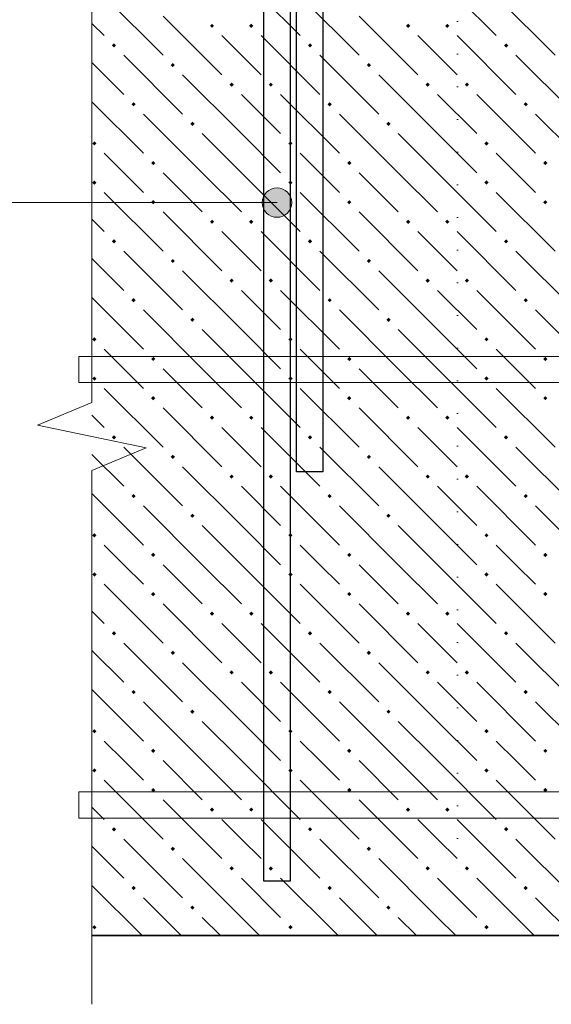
# Model space of a CAD drawing. Header units: millimetres. Extents: x 0 to 42000, y 0 to 29700.
# Tile 6 of 64: x 4901 to 6528, y 12837 to 15852. Entities that reach past the tile are written whole.
import ezdxf

# ---------------------------------------------------------------- set-up
doc = ezdxf.new("R2010")
doc.units = ezdxf.units.MM
doc.linetypes.add('______9', pattern=[100, 0, -100])
for name, color, linetype, lineweight in [('Standard', 7, 'Continuous', 25), ('ЖБ Перекрытие верхний уровень', 7, 'Continuous', 18), ('Обрамление П-обр. равн.', 7, 'Continuous', 25), ('Фоновоя арматура Х1', 7, 'Continuous', 25)]:
    doc.layers.add(name, color=color, linetype=linetype, lineweight=lineweight)

msp = doc.modelspace()

# ---------------------------------------------------------------- hatches: boundary and pattern name
at = {"layer": 'Standard', "linetype": 'Continuous', "lineweight": 13, "transparency": 33554687}
for points in [[(5665.7, 15253.5), (5665.7, 15330.9), (5649.5, 15314.7)], [(5688.2, 15247.2), (5688.2, 15337.2), (5665.7, 15330.9)], [(5688.2, 15247.2), (5665.7, 15330.9), (5665.7, 15253.5)], [(5710.7, 15253.5), (5710.7, 15330.9), (5688.2, 15337.2)], [(5710.7, 15253.5), (5688.2, 15337.2), (5688.2, 15247.2)], [(5726.9, 15269.7), (5726.9, 15314.7), (5710.7, 15330.9)], [(5726.9, 15269.7), (5710.7, 15330.9), (5710.7, 15253.5)], [(5649.5, 15269.7), (5649.5, 15314.7), (5643.2, 15292.2)], [(5665.7, 15253.5), (5649.5, 15314.7), (5649.5, 15269.7)], [(5726.9, 15314.7), (5726.9, 15269.7), (5733.2, 15292.2)]]:
    msp.add_hatch(color=7, dxfattribs=at).paths.add_polyline_path(points)
at = {"layer": 'ЖБ Перекрытие верхний уровень', "linetype": 'Continuous', "lineweight": 18, "transparency": 33554687}
for points in [[(5482.8, 15833.5), (5489.3, 15840), (5495.8, 15833.5), (5489.3, 15827)], [(5602.8, 15833.5), (5609.3, 15840), (5615.8, 15833.5), (5609.3, 15827)], [(6082.8, 15833.5), (6089.3, 15840), (6095.8, 15833.5), (6089.3, 15827)], [(6202.8, 15833.5), (6209.3, 15840), (6215.8, 15833.5), (6209.3, 15827)], [(5182.8, 15773.5), (5189.3, 15780), (5195.8, 15773.5), (5189.3, 15767)], [(5782.8, 15773.5), (5789.3, 15780), (5795.8, 15773.5), (5789.3, 15767)], [(6382.8, 15773.5), (6389.3, 15780), (6395.8, 15773.5), (6389.3, 15767)], [(5362.8, 15713.5), (5369.3, 15720), (5375.8, 15713.5), (5369.3, 15707)], [(5962.8, 15713.5), (5969.3, 15720), (5975.8, 15713.5), (5969.3, 15707)], [(5542.8, 15653.5), (5549.3, 15660), (5555.8, 15653.5), (5549.3, 15647)], [(5662.8, 15653.5), (5669.3, 15660), (5675.8, 15653.5), (5669.3, 15647)], [(6142.8, 15653.5), (6149.3, 15660), (6155.8, 15653.5), (6149.3, 15647)], [(6262.8, 15653.5), (6269.3, 15660), (6275.8, 15653.5), (6269.3, 15647)], [(5242.8, 15593.5), (5249.3, 15600), (5255.8, 15593.5), (5249.3, 15587)], [(5842.8, 15593.5), (5849.3, 15600), (5855.8, 15593.5), (5849.3, 15587)], [(6442.8, 15593.5), (6449.3, 15600), (6455.8, 15593.5), (6449.3, 15587)], [(5422.8, 15533.5), (5429.3, 15540), (5435.8, 15533.5), (5429.3, 15527)], [(6022.8, 15533.5), (6029.3, 15540), (6035.8, 15533.5), (6029.3, 15527)], [(5122.8, 15473.5), (5129.3, 15480), (5135.8, 15473.5), (5129.3, 15467)], [(5722.8, 15473.5), (5729.3, 15480), (5735.8, 15473.5), (5729.3, 15467)], [(6322.8, 15473.5), (6329.3, 15480), (6335.8, 15473.5), (6329.3, 15467)], [(5302.8, 15413.5), (5309.3, 15420), (5315.8, 15413.5), (5309.3, 15407)], [(5902.8, 15413.5), (5909.3, 15420), (5915.8, 15413.5), (5909.3, 15407)], [(6502.8, 15413.5), (6509.3, 15420), (6515.8, 15413.5), (6509.3, 15407)], [(5122.8, 15353.5), (5129.3, 15360), (5135.8, 15353.5), (5129.3, 15347)], [(5722.8, 15353.5), (5729.3, 15360), (5735.8, 15353.5), (5729.3, 15347)], [(6322.8, 15353.5), (6329.3, 15360), (6335.8, 15353.5), (6329.3, 15347)], [(5302.8, 15293.5), (5309.3, 15300), (5315.8, 15293.5), (5309.3, 15287)], [(5902.8, 15293.5), (5909.3, 15300), (5915.8, 15293.5), (5909.3, 15287)], [(6502.8, 15293.5), (6509.3, 15300), (6515.8, 15293.5), (6509.3, 15287)], [(5482.8, 15233.5), (5489.3, 15240), (5495.8, 15233.5), (5489.3, 15227)], [(5602.8, 15233.5), (5609.3, 15240), (5615.8, 15233.5), (5609.3, 15227)], [(6082.8, 15233.5), (6089.3, 15240), (6095.8, 15233.5), (6089.3, 15227)], [(6202.8, 15233.5), (6209.3, 15240), (6215.8, 15233.5), (6209.3, 15227)], [(5182.8, 15173.5), (5189.3, 15180), (5195.8, 15173.5), (5189.3, 15167)], [(5782.8, 15173.5), (5789.3, 15180), (5795.8, 15173.5), (5789.3, 15167)], [(6382.8, 15173.5), (6389.3, 15180), (6395.8, 15173.5), (6389.3, 15167)], [(5362.8, 15113.5), (5369.3, 15120), (5375.8, 15113.5), (5369.3, 15107)], [(5962.8, 15113.5), (5969.3, 15120), (5975.8, 15113.5), (5969.3, 15107)], [(5542.8, 15053.5), (5549.3, 15060), (5555.8, 15053.5), (5549.3, 15047)], [(5662.8, 15053.5), (5669.3, 15060), (5675.8, 15053.5), (5669.3, 15047)], [(6142.8, 15053.5), (6149.3, 15060), (6155.8, 15053.5), (6149.3, 15047)], [(6262.8, 15053.5), (6269.3, 15060), (6275.8, 15053.5), (6269.3, 15047)], [(5242.8, 14993.5), (5249.3, 15000), (5255.8, 14993.5), (5249.3, 14987)], [(5842.8, 14993.5), (5849.3, 15000), (5855.8, 14993.5), (5849.3, 14987)], [(6442.8, 14993.5), (6449.3, 15000), (6455.8, 14993.5), (6449.3, 14987)], [(5422.8, 14933.5), (5429.3, 14940), (5435.8, 14933.5), (5429.3, 14927)], [(6022.8, 14933.5), (6029.3, 14940), (6035.8, 14933.5), (6029.3, 14927)], [(5122.8, 14873.5), (5129.3, 14880), (5135.8, 14873.5), (5129.3, 14867)], [(5722.8, 14873.5), (5729.3, 14880), (5735.8, 14873.5), (5729.3, 14867)], [(6322.8, 14873.5), (6329.3, 14880), (6335.8, 14873.5), (6329.3, 14867)], [(5302.8, 14813.5), (5309.3, 14820), (5315.8, 14813.5), (5309.3, 14807)], [(5902.8, 14813.5), (5909.3, 14820), (5915.8, 14813.5), (5909.3, 14807)], [(6502.8, 14813.5), (6509.3, 14820), (6515.8, 14813.5), (6509.3, 14807)], [(5122.8, 14753.5), (5129.3, 14760), (5135.8, 14753.5), (5129.3, 14747)], [(5722.8, 14753.5), (5729.3, 14760), (5735.8, 14753.5), (5729.3, 14747)], [(6322.8, 14753.5), (6329.3, 14760), (6335.8, 14753.5), (6329.3, 14747)], [(5302.8, 14693.5), (5309.3, 14700), (5315.8, 14693.5), (5309.3, 14687)], [(5902.8, 14693.5), (5909.3, 14700), (5915.8, 14693.5), (5909.3, 14687)], [(6502.8, 14693.5), (6509.3, 14700), (6515.8, 14693.5), (6509.3, 14687)], [(5482.8, 14633.5), (5489.3, 14640), (5495.8, 14633.5), (5489.3, 14627)], [(5602.8, 14633.5), (5609.3, 14640), (5615.8, 14633.5), (5609.3, 14627)], [(6082.8, 14633.5), (6089.3, 14640), (6095.8, 14633.5), (6089.3, 14627)], [(6202.8, 14633.5), (6209.3, 14640), (6215.8, 14633.5), (6209.3, 14627)], [(5182.8, 14573.5), (5189.3, 14580), (5195.8, 14573.5), (5189.3, 14567)], [(5782.8, 14573.5), (5789.3, 14580), (5795.8, 14573.5), (5789.3, 14567)], [(6382.8, 14573.5), (6389.3, 14580), (6395.8, 14573.5), (6389.3, 14567)], [(5362.8, 14513.5), (5369.3, 14520), (5375.8, 14513.5), (5369.3, 14507)], [(5962.8, 14513.5), (5969.3, 14520), (5975.8, 14513.5), (5969.3, 14507)], [(5542.8, 14453.5), (5549.3, 14460), (5555.8, 14453.5), (5549.3, 14447)], [(5662.8, 14453.5), (5669.3, 14460), (5675.8, 14453.5), (5669.3, 14447)], [(6142.8, 14453.5), (6149.3, 14460), (6155.8, 14453.5), (6149.3, 14447)], [(6262.8, 14453.5), (6269.3, 14460), (6275.8, 14453.5), (6269.3, 14447)], [(5242.8, 14393.5), (5249.3, 14400), (5255.8, 14393.5), (5249.3, 14387)], [(5842.8, 14393.5), (5849.3, 14400), (5855.8, 14393.5), (5849.3, 14387)], [(6442.8, 14393.5), (6449.3, 14400), (6455.8, 14393.5), (6449.3, 14387)], [(5422.8, 14333.5), (5429.3, 14340), (5435.8, 14333.5), (5429.3, 14327)], [(6022.8, 14333.5), (6029.3, 14340), (6035.8, 14333.5), (6029.3, 14327)], [(5122.8, 14273.5), (5129.3, 14280), (5135.8, 14273.5), (5129.3, 14267)], [(5722.8, 14273.5), (5729.3, 14280), (5735.8, 14273.5), (5729.3, 14267)], [(6322.8, 14273.5), (6329.3, 14280), (6335.8, 14273.5), (6329.3, 14267)], [(5302.8, 14213.5), (5309.3, 14220), (5315.8, 14213.5), (5309.3, 14207)], [(5902.8, 14213.5), (5909.3, 14220), (5915.8, 14213.5), (5909.3, 14207)], [(6502.8, 14213.5), (6509.3, 14220), (6515.8, 14213.5), (6509.3, 14207)], [(5122.8, 14153.5), (5129.3, 14160), (5135.8, 14153.5), (5129.3, 14147)], [(5722.8, 14153.5), (5729.3, 14160), (5735.8, 14153.5), (5729.3, 14147)], [(6322.8, 14153.5), (6329.3, 14160), (6335.8, 14153.5), (6329.3, 14147)], [(5302.8, 14093.5), (5309.3, 14100), (5315.8, 14093.5), (5309.3, 14087)], [(5902.8, 14093.5), (5909.3, 14100), (5915.8, 14093.5), (5909.3, 14087)], [(6502.8, 14093.5), (6509.3, 14100), (6515.8, 14093.5), (6509.3, 14087)], [(5482.8, 14033.5), (5489.3, 14040), (5495.8, 14033.5), (5489.3, 14027)], [(5602.8, 14033.5), (5609.3, 14040), (5615.8, 14033.5), (5609.3, 14027)], [(6082.8, 14033.5), (6089.3, 14040), (6095.8, 14033.5), (6089.3, 14027)], [(6202.8, 14033.5), (6209.3, 14040), (6215.8, 14033.5), (6209.3, 14027)], [(5182.8, 13973.5), (5189.3, 13980), (5195.8, 13973.5), (5189.3, 13967)], [(5782.8, 13973.5), (5789.3, 13980), (5795.8, 13973.5), (5789.3, 13967)], [(6382.8, 13973.5), (6389.3, 13980), (6395.8, 13973.5), (6389.3, 13967)], [(5362.8, 13913.5), (5369.3, 13920), (5375.8, 13913.5), (5369.3, 13907)], [(5962.8, 13913.5), (5969.3, 13920), (5975.8, 13913.5), (5969.3, 13907)], [(5542.8, 13853.5), (5549.3, 13860), (5555.8, 13853.5), (5549.3, 13847)], [(5662.8, 13853.5), (5669.3, 13860), (5675.8, 13853.5), (5669.3, 13847)], [(6142.8, 13853.5), (6149.3, 13860), (6155.8, 13853.5), (6149.3, 13847)], [(6262.8, 13853.5), (6269.3, 13860), (6275.8, 13853.5), (6269.3, 13847)], [(5242.8, 13793.5), (5249.3, 13800), (5255.8, 13793.5), (5249.3, 13787)], [(5842.8, 13793.5), (5849.3, 13800), (5855.8, 13793.5), (5849.3, 13787)], [(6442.8, 13793.5), (6449.3, 13800), (6455.8, 13793.5), (6449.3, 13787)], [(5422.8, 13733.5), (5429.3, 13740), (5435.8, 13733.5), (5429.3, 13727)], [(6022.8, 13733.5), (6029.3, 13740), (6035.8, 13733.5), (6029.3, 13727)], [(5122.8, 13673.5), (5129.3, 13680), (5135.8, 13673.5), (5129.3, 13667)], [(5722.8, 13673.5), (5729.3, 13680), (5735.8, 13673.5), (5729.3, 13667)], [(6322.8, 13673.5), (6329.3, 13680), (6335.8, 13673.5), (6329.3, 13667)], [(5302.8, 13613.5), (5309.3, 13620), (5315.8, 13613.5), (5309.3, 13607)], [(5902.8, 13613.5), (5909.3, 13620), (5915.8, 13613.5), (5909.3, 13607)], [(6502.8, 13613.5), (6509.3, 13620), (6515.8, 13613.5), (6509.3, 13607)], [(5122.8, 13553.5), (5129.3, 13560), (5135.8, 13553.5), (5129.3, 13547)], [(5722.8, 13553.5), (5729.3, 13560), (5735.8, 13553.5), (5729.3, 13547)], [(6322.8, 13553.5), (6329.3, 13560), (6335.8, 13553.5), (6329.3, 13547)], [(5302.8, 13493.5), (5309.3, 13500), (5315.8, 13493.5), (5309.3, 13487)], [(5902.8, 13493.5), (5909.3, 13500), (5915.8, 13493.5), (5909.3, 13487)], [(6502.8, 13493.5), (6509.3, 13500), (6515.8, 13493.5), (6509.3, 13487)], [(5482.8, 13433.5), (5489.3, 13440), (5495.8, 13433.5), (5489.3, 13427)], [(5602.8, 13433.5), (5609.3, 13440), (5615.8, 13433.5), (5609.3, 13427)], [(6082.8, 13433.5), (6089.3, 13440), (6095.8, 13433.5), (6089.3, 13427)], [(6202.8, 13433.5), (6209.3, 13440), (6215.8, 13433.5), (6209.3, 13427)], [(5182.8, 13373.5), (5189.3, 13380), (5195.8, 13373.5), (5189.3, 13367)], [(5782.8, 13373.5), (5789.3, 13380), (5795.8, 13373.5), (5789.3, 13367)], [(6382.8, 13373.5), (6389.3, 13380), (6395.8, 13373.5), (6389.3, 13367)], [(5362.8, 13313.5), (5369.3, 13320), (5375.8, 13313.5), (5369.3, 13307)], [(5962.8, 13313.5), (5969.3, 13320), (5975.8, 13313.5), (5969.3, 13307)], [(5542.8, 13253.5), (5549.3, 13260), (5555.8, 13253.5), (5549.3, 13247)], [(5662.8, 13253.5), (5669.3, 13260), (5675.8, 13253.5), (5669.3, 13247)], [(6142.8, 13253.5), (6149.3, 13260), (6155.8, 13253.5), (6149.3, 13247)], [(6262.8, 13253.5), (6269.3, 13260), (6275.8, 13253.5), (6269.3, 13247)], [(5242.8, 13193.5), (5249.3, 13200), (5255.8, 13193.5), (5249.3, 13187)], [(5842.8, 13193.5), (5849.3, 13200), (5855.8, 13193.5), (5849.3, 13187)], [(6442.8, 13193.5), (6449.3, 13200), (6455.8, 13193.5), (6449.3, 13187)], [(5422.8, 13133.5), (5429.3, 13140), (5435.8, 13133.5), (5429.3, 13127)], [(6022.8, 13133.5), (6029.3, 13140), (6035.8, 13133.5), (6029.3, 13127)], [(5122.8, 13073.5), (5129.3, 13080), (5135.8, 13073.5), (5129.3, 13067)], [(5722.8, 13073.5), (5729.3, 13080), (5735.8, 13073.5), (5729.3, 13067)], [(6322.8, 13073.5), (6329.3, 13080), (6335.8, 13073.5), (6329.3, 13067)]]:
    msp.add_hatch(color=7, dxfattribs=at).paths.add_polyline_path(points, flags=16)

# ---------------------------------------------------------------- linework, layer by layer
at = {"layer": 'Standard', "color": 7, "linetype": '______9', "lineweight": 13, "transparency": 33554687}
msp.add_line((6240.3, 26558), (6240.3, 13152.5), dxfattribs=at)
at = {"layer": 'Standard', "color": 7, "linetype": 'Continuous', "lineweight": 13, "transparency": 33554687}
for p, q in [((5121.6, 14680.4), (5121.6, 16314.7)), ((5688.2, 15337.2), (5688.2, 15337.2)), ((5688.2, 15292.2), (2599.6, 15292.2)), ((5643.2, 15292.2), (5643.2, 15292.2)), ((5733.2, 15292.2), (5733.2, 15292.2)), ((5688.2, 15247.2), (5688.2, 15247.2)), ((4954.9, 14610.8), (5121.6, 14680.4)), ((5288.2, 14541.3), (4954.9, 14610.8)), ((5121.6, 14471.7), (5288.2, 14541.3)), ((5121.6, 12837.4), (5121.6, 14471.7))]:
    msp.add_line(p, q, dxfattribs=at)
msp.add_circle((5688.2, 15292.2), 45, dxfattribs=at)
at = {"layer": 'ЖБ Перекрытие верхний уровень', "color": 9, "linetype": 'Continuous', "lineweight": 18, "true_color": 0xc7c7c7, "transparency": 33554687}
for p, q in [((5579.3, 15983.5), (5759.3, 15803.5)), ((6179.3, 15983.5), (6359.3, 15803.5)), ((5159.3, 15923.5), (5339.3, 15743.5)), ((5759.3, 15923.5), (5939.3, 15743.5)), ((6359.3, 15923.5), (6539.3, 15743.5)), ((5339.3, 15863.5), (5519.3, 15683.5)), ((5939.3, 15863.5), (6119.3, 15683.5)), ((5121.6, 15841.2), (5159.3, 15803.5)), ((5579.3, 15743.5), (5519.3, 15803.5)), ((5639.3, 15803.5), (5819.3, 15623.5)), ((6179.3, 15743.5), (6119.3, 15803.5)), ((6239.3, 15803.5), (6419.3, 15623.5)), ((5219.3, 15743.5), (5399.3, 15563.5)), ((5639.3, 15683.5), (5579.3, 15743.5)), ((5819.3, 15743.5), (5999.3, 15563.5)), ((6239.3, 15683.5), (6179.3, 15743.5)), ((6419.3, 15743.5), (6599.3, 15563.5)), ((5121.6, 15721.2), (5219.3, 15623.5)), ((5579.3, 15503.5), (5399.3, 15683.5)), ((6179.3, 15503.5), (5999.3, 15683.5)), ((5579.3, 15623.5), (5699.3, 15503.5)), ((5699.3, 15623.5), (5879.3, 15443.5)), ((6179.3, 15623.5), (6299.3, 15503.5)), ((6299.3, 15623.5), (6479.3, 15443.5)), ((5121.6, 15601.2), (5279.3, 15443.5)), ((5459.3, 15383.5), (5279.3, 15563.5)), ((6059.3, 15383.5), (5879.3, 15563.5)), ((6659.3, 15383.5), (6479.3, 15563.5)), ((5459.3, 15503.5), (5579.3, 15383.5)), ((5579.3, 15503.5), (5699.3, 15383.5)), ((6059.3, 15503.5), (6179.3, 15383.5)), ((6179.3, 15503.5), (6299.3, 15383.5)), ((5219.3, 15383.5), (5159.3, 15443.5)), ((5819.3, 15383.5), (5759.3, 15443.5)), ((6419.3, 15383.5), (6359.3, 15443.5)), ((5279.3, 15323.5), (5219.3, 15383.5)), ((5339.3, 15383.5), (5459.3, 15263.5)), ((5459.3, 15383.5), (5579.3, 15263.5)), ((5579.3, 15383.5), (5759.3, 15203.5)), ((5879.3, 15323.5), (5819.3, 15383.5)), ((5939.3, 15383.5), (6059.3, 15263.5)), ((6059.3, 15383.5), (6179.3, 15263.5)), ((6179.3, 15383.5), (6359.3, 15203.5)), ((6479.3, 15323.5), (6419.3, 15383.5)), ((5159.3, 15323.5), (5339.3, 15143.5)), ((5759.3, 15323.5), (5939.3, 15143.5)), ((6359.3, 15323.5), (6539.3, 15143.5)), ((5339.3, 15263.5), (5519.3, 15083.5)), ((5939.3, 15263.5), (6119.3, 15083.5)), ((5121.6, 15241.2), (5159.3, 15203.5)), ((5579.3, 15143.5), (5519.3, 15203.5)), ((5639.3, 15203.5), (5819.3, 15023.5)), ((6179.3, 15143.5), (6119.3, 15203.5)), ((6239.3, 15203.5), (6419.3, 15023.5)), ((5219.3, 15143.5), (5399.3, 14963.5)), ((5639.3, 15083.5), (5579.3, 15143.5)), ((5819.3, 15143.5), (5999.3, 14963.5)), ((6239.3, 15083.5), (6179.3, 15143.5)), ((6419.3, 15143.5), (6599.3, 14963.5)), ((5121.6, 15121.2), (5219.3, 15023.5)), ((5579.3, 14903.5), (5399.3, 15083.5)), ((6179.3, 14903.5), (5999.3, 15083.5)), ((5579.3, 15023.5), (5699.3, 14903.5)), ((5699.3, 15023.5), (5879.3, 14843.5)), ((6179.3, 15023.5), (6299.3, 14903.5)), ((6299.3, 15023.5), (6479.3, 14843.5)), ((5121.6, 15001.2), (5279.3, 14843.5)), ((5459.3, 14783.5), (5279.3, 14963.5)), ((6059.3, 14783.5), (5879.3, 14963.5)), ((6659.3, 14783.5), (6479.3, 14963.5)), ((5459.3, 14903.5), (5579.3, 14783.5)), ((5579.3, 14903.5), (5699.3, 14783.5)), ((6059.3, 14903.5), (6179.3, 14783.5)), ((6179.3, 14903.5), (6299.3, 14783.5)), ((5219.3, 14783.5), (5159.3, 14843.5)), ((5819.3, 14783.5), (5759.3, 14843.5)), ((6419.3, 14783.5), (6359.3, 14843.5)), ((5279.3, 14723.5), (5219.3, 14783.5)), ((5339.3, 14783.5), (5459.3, 14663.5)), ((5459.3, 14783.5), (5579.3, 14663.5)), ((5579.3, 14783.5), (5759.3, 14603.5)), ((5879.3, 14723.5), (5819.3, 14783.5)), ((5939.3, 14783.5), (6059.3, 14663.5)), ((6059.3, 14783.5), (6179.3, 14663.5)), ((6179.3, 14783.5), (6359.3, 14603.5)), ((6479.3, 14723.5), (6419.3, 14783.5)), ((5159.3, 14723.5), (5339.3, 14543.5)), ((5759.3, 14723.5), (5939.3, 14543.5)), ((6359.3, 14723.5), (6539.3, 14543.5)), ((5339.3, 14663.5), (5519.3, 14483.5)), ((5939.3, 14663.5), (6119.3, 14483.5)), ((5121.6, 14641.2), (5159.3, 14603.5)), ((5579.3, 14543.5), (5519.3, 14603.5)), ((5639.3, 14603.5), (5819.3, 14423.5)), ((6179.3, 14543.5), (6119.3, 14603.5)), ((6239.3, 14603.5), (6419.3, 14423.5)), ((5219.3, 14543.5), (5399.3, 14363.5)), ((5639.3, 14483.5), (5579.3, 14543.5)), ((5819.3, 14543.5), (5999.3, 14363.5)), ((6239.3, 14483.5), (6179.3, 14543.5)), ((6419.3, 14543.5), (6599.3, 14363.5)), ((5121.6, 14521.2), (5219.3, 14423.5)), ((5579.3, 14303.5), (5399.3, 14483.5)), ((6179.3, 14303.5), (5999.3, 14483.5)), ((5579.3, 14423.5), (5699.3, 14303.5)), ((5699.3, 14423.5), (5879.3, 14243.5)), ((6179.3, 14423.5), (6299.3, 14303.5)), ((6299.3, 14423.5), (6479.3, 14243.5)), ((5121.6, 14401.2), (5279.3, 14243.5)), ((5459.3, 14183.5), (5279.3, 14363.5)), ((6059.3, 14183.5), (5879.3, 14363.5)), ((6659.3, 14183.5), (6479.3, 14363.5)), ((5459.3, 14303.5), (5579.3, 14183.5)), ((5579.3, 14303.5), (5699.3, 14183.5)), ((6059.3, 14303.5), (6179.3, 14183.5)), ((6179.3, 14303.5), (6299.3, 14183.5)), ((5219.3, 14183.5), (5159.3, 14243.5)), ((5819.3, 14183.5), (5759.3, 14243.5)), ((6419.3, 14183.5), (6359.3, 14243.5)), ((5279.3, 14123.5), (5219.3, 14183.5)), ((5339.3, 14183.5), (5459.3, 14063.5)), ((5459.3, 14183.5), (5579.3, 14063.5)), ((5579.3, 14183.5), (5759.3, 14003.5)), ((5879.3, 14123.5), (5819.3, 14183.5)), ((5939.3, 14183.5), (6059.3, 14063.5)), ((6059.3, 14183.5), (6179.3, 14063.5)), ((6179.3, 14183.5), (6359.3, 14003.5)), ((6479.3, 14123.5), (6419.3, 14183.5)), ((5159.3, 14123.5), (5339.3, 13943.5)), ((5759.3, 14123.5), (5939.3, 13943.5)), ((6359.3, 14123.5), (6539.3, 13943.5)), ((5339.3, 14063.5), (5519.3, 13883.5)), ((5939.3, 14063.5), (6119.3, 13883.5)), ((5121.6, 14041.2), (5159.3, 14003.5)), ((5579.3, 13943.5), (5519.3, 14003.5)), ((5639.3, 14003.5), (5819.3, 13823.5)), ((6179.3, 13943.5), (6119.3, 14003.5)), ((6239.3, 14003.5), (6419.3, 13823.5)), ((5219.3, 13943.5), (5399.3, 13763.5)), ((5639.3, 13883.5), (5579.3, 13943.5)), ((5819.3, 13943.5), (5999.3, 13763.5)), ((6239.3, 13883.5), (6179.3, 13943.5)), ((6419.3, 13943.5), (6599.3, 13763.5)), ((5121.6, 13921.2), (5219.3, 13823.5)), ((5579.3, 13703.5), (5399.3, 13883.5)), ((6179.3, 13703.5), (5999.3, 13883.5)), ((5579.3, 13823.5), (5699.3, 13703.5)), ((5699.3, 13823.5), (5879.3, 13643.5)), ((6179.3, 13823.5), (6299.3, 13703.5)), ((6299.3, 13823.5), (6479.3, 13643.5)), ((5121.6, 13801.2), (5279.3, 13643.5)), ((5459.3, 13583.5), (5279.3, 13763.5)), ((6059.3, 13583.5), (5879.3, 13763.5)), ((6659.3, 13583.5), (6479.3, 13763.5)), ((5459.3, 13703.5), (5579.3, 13583.5)), ((5579.3, 13703.5), (5699.3, 13583.5)), ((6059.3, 13703.5), (6179.3, 13583.5)), ((6179.3, 13703.5), (6299.3, 13583.5)), ((5219.3, 13583.5), (5159.3, 13643.5)), ((5819.3, 13583.5), (5759.3, 13643.5)), ((6419.3, 13583.5), (6359.3, 13643.5)), ((5279.3, 13523.5), (5219.3, 13583.5)), ((5339.3, 13583.5), (5459.3, 13463.5)), ((5459.3, 13583.5), (5579.3, 13463.5)), ((5579.3, 13583.5), (5759.3, 13403.5)), ((5879.3, 13523.5), (5819.3, 13583.5)), ((5939.3, 13583.5), (6059.3, 13463.5)), ((6059.3, 13583.5), (6179.3, 13463.5)), ((6179.3, 13583.5), (6359.3, 13403.5)), ((6479.3, 13523.5), (6419.3, 13583.5)), ((5159.3, 13523.5), (5339.3, 13343.5)), ((5759.3, 13523.5), (5939.3, 13343.5)), ((6359.3, 13523.5), (6539.3, 13343.5)), ((5339.3, 13463.5), (5519.3, 13283.5)), ((5939.3, 13463.5), (6119.3, 13283.5)), ((5121.6, 13441.2), (5159.3, 13403.5)), ((5579.3, 13343.5), (5519.3, 13403.5)), ((5639.3, 13403.5), (5819.3, 13223.5)), ((6179.3, 13343.5), (6119.3, 13403.5)), ((6239.3, 13403.5), (6419.3, 13223.5)), ((5219.3, 13343.5), (5399.3, 13163.5)), ((5639.3, 13283.5), (5579.3, 13343.5)), ((5819.3, 13343.5), (5999.3, 13163.5)), ((6239.3, 13283.5), (6179.3, 13343.5)), ((6419.3, 13343.5), (6599.3, 13163.5)), ((5121.6, 13321.2), (5219.3, 13223.5)), ((5579.3, 13103.5), (5399.3, 13283.5)), ((6179.3, 13103.5), (5999.3, 13283.5)), ((5579.3, 13223.5), (5699.3, 13103.5)), ((5699.3, 13223.5), (5875.1, 13047.7)), ((6179.3, 13223.5), (6299.3, 13103.5)), ((6299.3, 13223.5), (6475.1, 13047.7)), ((5121.6, 13201.2), (5275.1, 13047.7)), ((5395.1, 13047.7), (5279.3, 13163.5)), ((5995.1, 13047.7), (5879.3, 13163.5)), ((6595.1, 13047.7), (6479.3, 13163.5)), ((5459.3, 13103.5), (5515.1, 13047.7)), ((5579.3, 13103.5), (5635.1, 13047.7)), ((6059.3, 13103.5), (6115.1, 13047.7)), ((6179.3, 13103.5), (6235.1, 13047.7))]:
    msp.add_line(p, q, dxfattribs=at)
at = {"layer": 'ЖБ Перекрытие верхний уровень', "color": 7, "linetype": 'Continuous', "lineweight": 35, "transparency": 33554687}
msp.add_line((5121.6, 13047.7), (14188.2, 13047.7), dxfattribs=at)
at = {"layer": 'Обрамление П-обр. равн.', "color": 38, "linetype": 'Continuous', "lineweight": 25, "true_color": 0x5f1e0f, "transparency": 33554687}
for points in [[(5828.2, 18547.7), (5828.2, 14467.7), (5748.2, 14467.7), (5748.2, 18547.7), (5828.2, 18547.7)], [(5648.2, 13214.3), (5648.2, 18527.7), (5728.2, 18527.7), (5728.2, 13214.3), (5648.2, 13214.3)]]:
    msp.add_lwpolyline(points, dxfattribs=at)
at = {"layer": 'Фоновоя арматура Х1', "color": 251, "linetype": 'Continuous', "lineweight": 18, "true_color": 0x656565, "transparency": 33554687}
for points in [[(14021.6, 14741), (5081.6, 14741), (5081.6, 14821), (14021.6, 14821), (14021.6, 14741)], [(14021.6, 14741), (5081.6, 14741), (5081.6, 14821), (14021.6, 14821), (14021.6, 14741)], [(14021.6, 13407.7), (5081.6, 13407.7), (5081.6, 13487.7), (14021.6, 13487.7), (14021.6, 13407.7)], [(14021.6, 13407.7), (5081.6, 13407.7), (5081.6, 13487.7), (14021.6, 13487.7), (14021.6, 13407.7)]]:
    msp.add_lwpolyline(points, dxfattribs=at)

doc.saveas('drawing.dxf')
